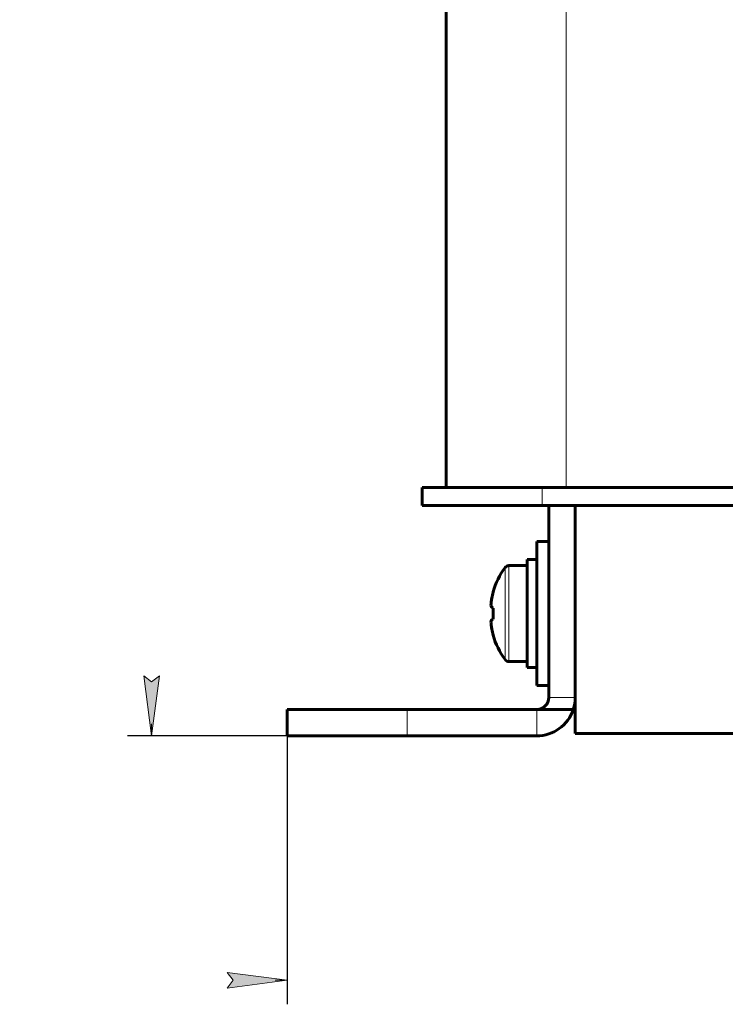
# Model space of a CAD drawing. Header units: millimetres. Extents: x 0 to 297, y 0 to 420.
# Tile 3 of 23: x 179 to 238, y 84 to 166. Entities that reach past the tile are written whole.
import ezdxf

# ---------------------------------------------------------------- set-up
doc = ezdxf.new("R2010")
doc.units = ezdxf.units.MM
doc.linetypes.add('K5LT_BASIC', pattern=[0])
doc.linetypes.add('K5LT_THIN', pattern=[0])
doc.layers.add('Системный слой', color=7, linetype='Continuous')
doc.styles.add('KDIMTEXTSTYLE', font='GOST_AU.SHX', dxfattribs={"width": 0.96, "oblique": 15, "height": 5})
doc.dimstyles.new('KDIMSTYLE (1.00)', dxfattribs={"dimtxt": 5, "dimasz": 1, "dimexe": 2, "dimexo": 0, "dimgap": 1, "dimtad": 1, "dimtxsty": 'KDIMTEXTSTYLE', "dimsah": 1, "dimcen": 0, "dimdle": 1, "dimadec": 0, "dimazin": 0, "dimtfac": 0.667, "dimtmove": 0, "dimatfit": 3, "dimfxl": 1, "dimtvp": 1, "dimtolj": 1, "dimtzin": 0, "dimarcsym": 0})

# ---------------------------------------------------------------- blocks, each defined once
blk = doc.blocks.new('U15')
at = {"layer": 'Системный слой', "color": 150, "linetype": 'K5LT_BASIC', "lineweight": 60, "true_color": 0x0080ff}
for p, q in [((222.483, 116.299), (222.483, 122.299)), ((222.483, 110.299), (222.483, 116.299))]:
    blk.add_line(p, q, dxfattribs=at)
blk = doc.blocks.new('U23')
at = {"layer": 'Системный слой', "color": 150, "linetype": 'K5LT_BASIC', "lineweight": 60, "true_color": 0x0080ff}
for p, q in [((221.683, 116.299), (221.683, 120.799)), ((221.683, 111.799), (221.683, 116.299))]:
    blk.add_line(p, q, dxfattribs=at)
blk = doc.blocks.new('U29')
at = {"layer": 'Системный слой', "color": 150, "linetype": 'K5LT_BASIC', "lineweight": 60, "true_color": 0x0080ff}
blk.add_line((225.683, 109.299), (225.683, 106.299), dxfattribs=at)
blk = doc.blocks.new('KDIMARROW_01')
at = {"layer": 'Системный слой'}
blk.add_hatch(color=0, dxfattribs=at).paths.add_polyline_path([(-5, -0.658), (0, 0), (-5, 0.658), (-4.5, 0)])
at = {"layer": 'Системный слой', "color": 0, "linetype": 'K5LT_THIN', "lineweight": 18}
for p, q in [((-4.5, 0), (-5, 0.658)), ((-5, 0.658), (0, 0)), ((0, 0), (-5, -0.658)), ((-5, -0.658), (-4.5, 0)), ((0, 0), (-1, 0))]:
    blk.add_line(p, q, dxfattribs=at)

msp = doc.modelspace()

# ---------------------------------------------------------------- linework, layer by layer
at = {"layer": 'Системный слой', "color": 150, "linetype": 'K5LT_BASIC', "lineweight": 60, "true_color": 0x0080ff}
for p, q in [((214.933, 126.799), (214.933, 188.799)), ((212.933, 126.799), (222.933, 126.799)), ((212.933, 125.299), (212.933, 126.799)), ((222.933, 126.799), (260.433, 126.799)), ((212.933, 125.299), (222.933, 125.299)), ((222.933, 125.299), (260.433, 125.299)), ((223.483, 109.299), (223.483, 125.299)), ((225.683, 125.299), (225.683, 109.299)), ((223.483, 122.299), (222.483, 122.299)), ((222.483, 120.799), (221.683, 120.799)), ((221.683, 120.299), (220.158, 120.299)), ((218.851, 118.089), (218.838, 118.105)), ((218.851, 116.761), (218.732, 116.801)), ((218.732, 116.801), (218.851, 116.761)), ((218.851, 115.837), (218.732, 115.798)), ((218.732, 115.798), (218.851, 115.837)), ((218.851, 114.51), (218.838, 114.493)), ((218.838, 114.493), (218.851, 114.51)), ((221.683, 112.299), (220.158, 112.299)), ((222.483, 111.799), (221.683, 111.799)), ((223.483, 110.299), (222.483, 110.299)), ((201.683, 108.299), (211.683, 108.299)), ((201.683, 106.099), (201.683, 108.299)), ((211.683, 108.299), (222.483, 108.299)), ((225.522, 108.299), (222.483, 108.299)), ((201.683, 106.099), (211.683, 106.099)), ((211.683, 106.099), (222.483, 106.099)), ((225.683, 106.299), (257.683, 106.299))]:
    msp.add_line(p, q, dxfattribs=at)
at = {"layer": 'Системный слой', "color": 7, "linetype": 'K5LT_THIN', "lineweight": 18}
for p, q in [((224.933, 126.799), (224.933, 188.799)), ((222.933, 125.299), (222.933, 126.799)), ((219.835, 112.463), (219.835, 120.135)), ((220.158, 112.299), (220.158, 120.299)), ((225.683, 109.299), (223.483, 109.299)), ((211.683, 106.099), (211.683, 108.299)), ((222.483, 106.099), (222.483, 108.299))]:
    msp.add_line(p, q, dxfattribs=at)
at = {"layer": 'Системный слой', "color": 150, "linetype": 'K5LT_BASIC', "lineweight": 60, "true_color": 0x0080ff}
for centre, radius, start, end in [((225.083, 116.299), 6.5, 143.83136, 163.86969), ((220.158, 119.899), 0.4, 90, 143.83136), ((225.083, 116.299), 6.5, 196.13031, 216.16864), ((220.158, 112.699), 0.4, 216.16864, 270), ((222.483, 109.299), 1, 270, 0), ((222.483, 109.299), 3.2, 341.79004, 0), ((222.483, 109.299), 3.2, 270, 341.79004)]:
    msp.add_arc(centre, radius, start, end, dxfattribs=at)
for points, knots in [([(218.66, 117.007), (218.664, 117.067), (218.682, 117.263), (218.709, 117.457), (218.732, 117.589)], [0, 0, 0, 0, 1.545766, 5, 5, 5, 5]), ([(218.732, 117.589), (218.724, 117.545), (218.713, 117.477), (218.695, 117.351), (218.677, 117.201), (218.665, 117.076), (218.66, 117.007)], [0, 0, 0, 0, 1.595362, 2.503074, 4.543677, 7, 7, 7, 7]), ([(218.732, 116.801), (218.727, 116.812), (218.719, 116.829), (218.69, 116.9), (218.671, 116.957), (218.66, 117.007)], [0, 0, 0, 0, 0.882291, 1.397759, 6, 6, 6, 6]), ([(218.851, 115.837), (218.836, 116.106), (218.834, 116.414), (218.849, 116.722), (218.851, 116.761)], [0, 0, 0, 0, 4.361945, 5, 5, 5, 5]), ([(218.851, 116.761), (218.836, 116.493), (218.834, 116.185), (218.849, 115.876), (218.851, 115.837)], [0, 0, 0, 0, 4.361945, 5, 5, 5, 5]), ([(218.732, 115.798), (218.727, 115.787), (218.719, 115.77), (218.69, 115.699), (218.671, 115.641), (218.66, 115.592)], [0, 0, 0, 0, 0.882291, 1.397759, 6, 6, 6, 6]), ([(218.66, 115.592), (218.664, 115.531), (218.682, 115.335), (218.709, 115.142), (218.732, 115.01)], [0, 0, 0, 0, 1.545766, 5, 5, 5, 5]), ([(218.732, 115.01), (218.724, 115.053), (218.713, 115.122), (218.695, 115.247), (218.677, 115.397), (218.665, 115.523), (218.66, 115.592)], [0, 0, 0, 0, 1.595362, 2.503074, 4.543677, 7, 7, 7, 7])]:
    msp.add_open_spline(points, degree=3, knots=knots, dxfattribs=at)
for points in [[(218.732, 117.589), (218.765, 117.757), (218.805, 117.924), (218.851, 118.089)], [(218.851, 118.089), (218.805, 117.924), (218.765, 117.757), (218.732, 117.589)], [(218.66, 117.007), (218.675, 116.943), (218.698, 116.874), (218.732, 116.801)], [(218.66, 115.592), (218.675, 115.656), (218.698, 115.725), (218.732, 115.798)], [(218.851, 114.51), (218.805, 114.674), (218.765, 114.841), (218.732, 115.01)], [(218.732, 115.01), (218.765, 114.841), (218.805, 114.674), (218.851, 114.51)]]:
    msp.add_open_spline(points, degree=3, dxfattribs=at)

# ---------------------------------------------------------------- block references
at = {"layer": 'Системный слой'}
for name in ['U29', 'U15', 'U23']:
    msp.add_blockref(name, (0, 0), dxfattribs=at)

# ---------------------------------------------------------------- dimensions: what is measured, and where the dimension line sits
at = {"layer": 'Системный слой', "color": 7}
msp.add_linear_dim(base=(190.375, 246.099), p1=(201.683, 106.099), p2=(218.183, 246.099), angle=90, location=(190.375, 176.099), text='\\H7.0;\\W0.965;\\Q15;\\H7.0;\\W0.965;\\Q15;\\Q15;В\\Q15;\\H5.00;', dimstyle='KDIMSTYLE (1.00)', override={"dimexo": 0, "dimblk1": 'KDIMARROW_01', "dimblk2": 'KDIMARROW_01', "dimse1": 0, "dimse2": 0, "dimclrt": 7, "dimtolj": 1}, dxfattribs=at).render()
msp.add_linear_dim(base=(201.683, 85.724), p1=(281.683, 106.099), p2=(201.683, 106.099), location=(241.683, 85.724), text='\\H7.0;\\W0.965;\\Q15;\\H7.0;\\W0.965;\\Q15;\\Q15;Г\\Q15;\\H5.00;', dimstyle='KDIMSTYLE (1.00)', override={"dimexo": 0, "dimblk1": 'KDIMARROW_01', "dimblk2": 'KDIMARROW_01', "dimse1": 0, "dimse2": 0, "dimclrt": 7, "dimtolj": 1}, dxfattribs=at).render()

doc.saveas('drawing.dxf')
